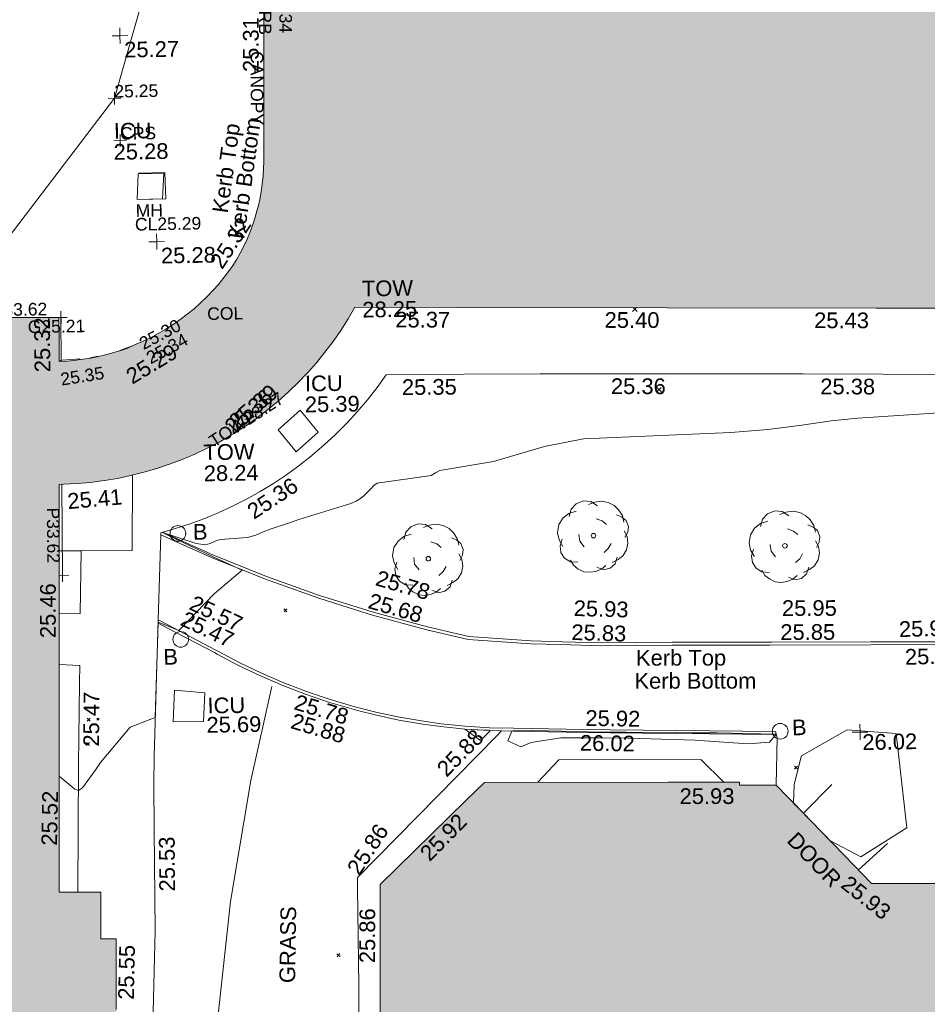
# Model space of a CAD drawing. Header units: millimetres. Extents: x -287732 to 520720, y -88450 to 287754.
# Tile 153 of 256: x -194533 to -172852, y 135053 to 158575. Entities that reach past the tile are written whole.
import ezdxf

# ---------------------------------------------------------------- set-up
doc = ezdxf.new("R2010")
doc.units = ezdxf.units.MM
doc.linetypes.add('IMPORT-DASHED _2_', pattern=[750, 500, -250])
doc.linetypes.add('IMPORT-UG_ELEC_STREET LIGHTING_QLB2 _2_', pattern=[2700, 1500, -300, 0, -250, 150, -300, 0, -200])
for name, color, linetype, lineweight, true_color in [('00_TOPO_FURN_BOLLARD', 7, 'Continuous', 9, 0x666666), ('00_TOPO_KERB_BOTTOM', 1, 'Continuous', 9, 0xff0000), ('00_TOPO_KERB_TOP', 7, 'Continuous', 9, 0xa500a5), ('00_TOPO_LEVEL_SPOT', 7, 'Continuous', 9, 0x666666), ('00_TOPO_SERV_IC', 5, 'Continuous', 9, 0x0000ff), ('00_TOPO_TOP_OF_WALL', 7, 'Continuous', 9, 0x666666), ('00_TOPO_TREE', 7, 'Continuous', 9, 0x666666), ('00_TOPO_WALL', 7, 'Continuous', 9, 0x7c00a5), ('00_UAV_BUILDING_HATCH', 7, 'Continuous', 9, 0x999999), ('00_UAV_BUILDING_OUTLINE', 5, 'Continuous', 9, 0x0000ff), ('00_UAV_CONCRETE', 9, 'Continuous', 9, 0x808080), ('00_UAV_FENCE', 7, 'Continuous', 9, 0x264c2f), ('00_UAV_FORM_LINES', 7, 'Continuous', 9, 0x666666), ('00_UAV_FURN_BOLLARD', 7, 'Continuous', 9, 0xff9f7f), ('00_UAV_INT_DOOR', 7, 'Continuous', 9, 0x7f4f3f), ('00_UAV_KERB_BOTTOM', 1, 'Continuous', 9, 0xff0000), ('00_UAV_KERB_TOP', 7, 'Continuous', 9, 0xa500a5), ('00_UAV_LEVEL_SPOT', 7, 'Continuous', 9, 0x666666), ('00_UAV_SERV_IC', 5, 'Continuous', 9, 0x0000ff), ('01_DTM_CONTOUR_MNR', 7, 'Continuous', 9, 0xa5a552), ('12333-PUM-2D-U-0001-C01 - Rev2_REVIT IMPORT_dwg', 7, 'Continuous', 9, 0x767676), ('A_RHA_Line', 7, 'Continuous', 9, 0x00a600), ('BUILDING_CANOPY', 7, 'IMPORT-DASHED _2_', 9, 0x0000a5), ('BUILDING_CANOPY_TXT', 7, 'Continuous', 9, 0x0000a5), ('COLUMN_TXT', 7, 'Continuous', 9, 0xa500a5), ('CONTOURS_MINOR', 7, 'Continuous', 9, 0x00a5a5), ('GULLY_LVL', 7, 'Continuous', 9, 0x7fbfff), ('KERB_BOTTOM_LVL', 7, 'Continuous', 9, 0x0000a5), ('KERB_BOTTOM_TXT', 7, 'Continuous', 9, 0x0000a5), ('KERB_TOP_LVL', 2, 'Continuous', 9, 0xffff00), ('MANHOLES', 7, 'Continuous', 9, 0xa50000), ('MANHOLES_LVL', 7, 'Continuous', 9, 0xa50000), ('MANHOLES_TXT', 7, 'Continuous', 9, 0xa50000), ('SPOT_HEIGHTS_LVL', 7, 'Continuous', 9, 0x00a500), ('TOP_OF_WALL_LEVEL_TXT', 7, 'Continuous', 9, 0xa500a5)]:
    doc.layers.add(name, color=color, linetype=linetype, lineweight=lineweight, true_color=true_color)
for name, color, linetype, lineweight in [('00_UAV_SURFACE', 7, 'Continuous', 9), ('00_UAV_SURVEY_TEXT', 7, 'Continuous', 9), ('A_RHA_Detail', 7, 'Continuous', 9), ('CHANGE_OF_SURFACE_LVL', 7, 'Continuous', 9), ('GEN-TEXT', 7, 'Continuous', 9), ('PARAPET', 7, 'Continuous', 9), ('PARAPET_LVL', 7, 'Continuous', 9), ('Text', 7, 'Continuous', 9), ('TEXT_TXT', 7, 'Continuous', 9)]:
    doc.layers.add(name, color=color, linetype=linetype, lineweight=lineweight)
doc.styles.add('Arial_3', font='arial.ttf', dxfattribs={"height": 300})
doc.styles.add('Swis721 Lt BT_2', font='swissl.ttf', dxfattribs={"height": 375})

# ---------------------------------------------------------------- blocks, each defined once
blk = doc.blocks.new('12333-PUM-2D-U-0001-C01 - Rev2_REVIT IMPORT_dwg_MM-2077200-Site Location Plan Proposed')
at = {"layer": '00_TOPO_LEVEL_SPOT', "color": 254, "true_color": 0xcccccc, "flags": 128}
for points in [[(0, -500), (0, 0), (-500, 0)], [(500, 0), (0, 0), (0, 500)]]:
    blk.add_lwpolyline(points, dxfattribs=at)
blk = doc.blocks.new('12333-PUM-2D-U-0001-C01 - Rev2_REVIT IMPORT_dwg_MSL_Bollard_2-2077239-Site Location Plan Proposed')
at = {"layer": '00_TOPO_FURN_BOLLARD', "color": 254, "true_color": 0xcccccc}
blk.add_circle((0, 0), 62.5, dxfattribs=at)
blk = doc.blocks.new('12333-PUM-2D-U-0001-C01 - Rev2_REVIT IMPORT_dwg_CONIFEROUS_TREE-2077251-Site Location Plan Proposed')
at = {"layer": '00_TOPO_TREE', "color": 254, "true_color": 0xcccccc, "flags": 128}
for points in [[(-1889, 1546), (-1718, 2118), (-1317, 2519), (-744, 2748), (-172, 2691), (344, 2347)], [(-344, 2462), (115, 2634), (687, 2691), (1202, 2576), (1660, 2347), (2004, 2004), (2290, 1546), (2405, 1031)], [(-2405, -802), (-2691, -286), (-2805, 286), (-2691, 916), (-2347, 1431), (-1889, 1775), (-1317, 1947)], [(1832, 1603), (2233, 1431), (2576, 1145), (2748, 687), (2691, 229), (2462, -172)], [(229, 1317), (687, 1145), (1031, 859)], [(-744, -859), (-1088, -401), (-1145, 115)], [(2405, 344), (2634, -115), (2691, -630), (2576, -1145), (2290, -1603), (1889, -1889), (1431, -2118)], [(-1260, -2061), (-1832, -2004), (-2290, -1718), (-2576, -1260), (-2634, -744), (-2462, -229)], [(1374, -630), (1145, -1031), (802, -1317)], [(916, -2347), (573, -2634), (115, -2805), (-344, -2863), (-802, -2805), (-1260, -2576), (-1603, -2290), (-1832, -1889)], [(1832, -1718), (1660, -2233), (1260, -2576), (744, -2691), (229, -2462)]]:
    blk.add_lwpolyline(points, dxfattribs=at)
at = {"layer": '00_TOPO_TREE', "color": 254, "true_color": 0xcccccc}
blk.add_circle((0, 0), 177, dxfattribs=at)
blk = doc.blocks.new('12333-PUM-2D-U-0001-C01 - Rev2_REVIT IMPORT_dwg_UAV-2077255-Site Location Plan Proposed')
at = {"layer": '00_UAV_LEVEL_SPOT', "color": 254, "true_color": 0xcccccc, "flags": 128}
for points in [[(0, -500), (0, 0), (-500, 0)], [(500, 0), (0, 0), (0, 500)]]:
    blk.add_lwpolyline(points, dxfattribs=at)
blk = doc.blocks.new('12333-PUM-2D-U-0001-C01 - Rev2_REVIT IMPORT_dwg_MGS62954_T2_Galway_ITM_3d_Rev1-2077680-Site Location Plan Proposed')
at = {"layer": '00_UAV_BUILDING_HATCH', "true_color": 0xcccccc}
h = blk.add_hatch(dxfattribs=at)
h.set_pattern_fill('FP_1', color=254, style=0, pattern_type=2)
h.set_pattern_definition([(45, (0, 0), (-441.94173824, 441.94173824), [])])
h.paths.add_polyline_path([(533711881, 725709277), (533712132, 725709329), (533712526, 725709435), (533712675, 725709485), (533712616, 725709472), (533712258, 725709363), (533711925, 725709286)])
at = {"layer": '00_TOPO_SERV_IC', "color": 254, "true_color": 0xcccccc}
for p, q in [((533712992, 725713636), (533712953, 725713027)), ((533712992, 725713636), (533713601, 725713636)), ((533713601, 725713636), (533713563, 725713027)), ((533712953, 725713027), (533713563, 725713027))]:
    blk.add_line(p, q, dxfattribs=at)
at = {"layer": '00_UAV_CONCRETE', "color": 254, "true_color": 0xcccccc, "flags": 128}
for points in [[(533735148, 725708447), (533730694, 725708540), (533728791, 725708579), (533725695, 725708637), (533722505, 725708696), (533720696, 725708713), (533718832, 725708731), (533718607, 725708432), (533718371, 725708143), (533718124, 725707862), (533717866, 725707592), (533717598, 725707332), (533717319, 725707083), (533717031, 725706845), (533717010, 725706828), (533716712, 725706602), (533716614, 725706534), (533716406, 725706388), (533716091, 725706187), (533715769, 725705998), (533715439, 725705821), (533715103, 725705658), (533714761, 725705508), (533714413, 725705371), (533714060, 725705249), (533713702, 725705140), (533713381, 725705055), (533713379, 725705006)], [(533710917, 725703157), (533711421, 725703157), (533711468, 725704658), (533710943, 725704662)], [(533713283, 725702974), (533713129, 725699712), (533713112, 725699050), (533713101, 725697979), (533713077, 725695549), (533712969, 725692981), (533712888, 725691074), (533712859, 725688898), (533712862, 725687986), (533712864, 725687345)], [(533711249, 725696507), (533711320, 725699544), (533711377, 725701505), (533711388, 725701919), (533710897, 725701951)], [(533712864, 725687345), (533713713, 725687170), (533715111, 725686112), (533715907, 725686119), (533715959, 725687698), (533716023, 725689703), (533717134, 725690872), (533717875, 725690849), (533717883, 725691487), (533717920, 725694161), (533717930, 725696486), (533717932, 725696739), (533721318, 725700066), (533721433, 725700179)], [(533726725, 725698861), (533726187, 725699410), (533722795, 725699465), (533722281, 725698937)]]:
    blk.add_lwpolyline(points, dxfattribs=at)
at = {"layer": '00_UAV_FENCE', "color": 254, "true_color": 0xcccccc}
for p, q in [((533728615, 725698089), (533729301, 725698762)), ((533730609, 725697331), (533729904, 725696711))]:
    blk.add_line(p, q, dxfattribs=at)
at = {"layer": '00_UAV_FORM_LINES', "color": 254, "true_color": 0xcccccc, "flags": 128}
blk.add_lwpolyline([(533714237, 725686773), (533714214, 725689546), (533714340, 725691837), (533714890, 725696217), (533715430, 725699103), (533715967, 725701334)], dxfattribs=at)
at = {"layer": '00_UAV_KERB_BOTTOM', "color": 254, "true_color": 0xcccccc, "flags": 128}
for points in [[(533713379, 725705006), (533714598, 725704433), (533714622, 725704422), (533715863, 725703899), (533717124, 725703424), (533718001, 725703133), (533718402, 725703000), (533719697, 725702625), (533720681, 725702377), (533722175, 725702250), (533722883, 725702216), (533723861, 725702169), (533725549, 725702154), (533725631, 725702155), (533727881, 725702119), (533730289, 725702082), (533732881, 725702041), (533733584, 725702030), (533735803, 725699739)], [(533727978, 725700050), (533724029, 725700160), (533722980, 725700195), (533721724, 725700237), (533721147, 725700261), (533720572, 725700307), (533719998, 725700376), (533719573, 725700442), (533719006, 725700550), (533718443, 725700680), (533718036, 725700792), (533717886, 725700832), (533717336, 725701006), (533716793, 725701202), (533716257, 725701418), (533715731, 725701656), (533715214, 725701914), (533714708, 725702192), (533714644, 725702229), (533713507, 725702851), (533713283, 725702974)]]:
    blk.add_lwpolyline(points, dxfattribs=at)
at = {"layer": '00_UAV_KERB_TOP', "color": 254, "true_color": 0xcccccc, "flags": 128}
for points in [[(533713418, 725705065), (533714627, 725704497), (533714650, 725704487), (533715889, 725703964), (533717147, 725703490), (533718041, 725703193), (533718423, 725703066), (533719715, 725702693), (533720692, 725702447), (533722180, 725702320), (533722924, 725702284), (533723863, 725702239), (533725549, 725702224), (533725632, 725702225), (533727923, 725702189), (533730291, 725702152), (533732922, 725702110), (533733615, 725702099), (533735854, 725699787)], [(533727976, 725699980), (533724027, 725700090), (533722978, 725700125), (533721721, 725700167), (533721143, 725700191), (533720565, 725700238), (533719989, 725700307), (533719561, 725700373), (533718991, 725700482), (533718426, 725700612), (533718033, 725700720), (533717867, 725700765), (533717313, 725700940), (533716768, 725701136), (533716230, 725701354), (533715701, 725701593), (533715182, 725701852), (533714674, 725702131), (533714610, 725702168), (533713502, 725702774), (533713279, 725702896)]]:
    blk.add_lwpolyline(points, dxfattribs=at)
at = {"layer": '00_UAV_SERV_IC', "color": 254, "true_color": 0xcccccc}
for p, q in [((533716230, 725707464), (533716763, 725707921)), ((533716763, 725707921), (533717183, 725707388)), ((533716230, 725707464), (533716649, 725706931)), ((533717183, 725707388), (533716649, 725706931)), ((533713601, 725700530), (533713639, 725701292)), ((533713639, 725701292), (533714363, 725701216)), ((533714363, 725701216), (533714325, 725700530)), ((533713601, 725700530), (533714325, 725700530))]:
    blk.add_line(p, q, dxfattribs=at)
at = {"layer": '00_UAV_SURFACE', "color": 254, "true_color": 0xcccccc}
blk.add_line((533713379, 725705006), (533713283, 725702974), dxfattribs=at)
at = {"layer": '00_UAV_SURFACE', "color": 254, "true_color": 0xcccccc, "flags": 128}
for points in [[(533711468, 725704658), (533712693, 725704646), (533712725, 725706441)], [(533727975, 725698773), (533728016, 725699910), (533727978, 725700050)]]:
    blk.add_lwpolyline(points, dxfattribs=at)
at = {"layer": '01_DTM_CONTOUR_MNR', "color": 254, "true_color": 0xcccccc, "flags": 128}
for points in [[(533710851, 725699280), (533711221, 725698963), (533711310, 725698930), (533711407, 725698991), (533711730, 725699428), (533711848, 725699590), (533712569, 725700423), (533713170, 725700640), (533713280, 725702918), (533713770, 725702710), (533714628, 725703570), (533715310, 725704130), (533714634, 725704453), (533713518, 725705008), (533713418, 725705058), (533714217, 725704784), (533714443, 725704746), (533714559, 725704779), (533714672, 725704828), (533714688, 725704839), (533714795, 725704867), (533715450, 725704908), (533715649, 725704957), (533715827, 725705030), (533715992, 725705093), (533716462, 725705241), (533716684, 725705315), (533717933, 725705676), (533718059, 725705724), (533718163, 725705791), (533718250, 725705863), (533718334, 725705938), (533718415, 725706017), (533718491, 725706096), (533718569, 725706145), (533719859, 725706312), (533719969, 725706372), (533720068, 725706424), (533721353, 725706616), (533722578, 725706955), (533723512, 725707119), (533727040, 725707210), (533727921, 725707264), (533728737, 725707357), (533729440, 725707448), (533730076, 725707501), (533734561, 725707718)], [(533728379, 725698341), (533728406, 725698767), (533728575, 725699412), (533728589, 725699455), (533729688, 725700061), (533730858, 725699951), (533731075, 725697697), (533729964, 725697024), (533729246, 725697414), (533729251, 725697412), (533728379, 725698342)]]:
    blk.add_lwpolyline(points, dxfattribs=at)
for points in [[(533721057, 725700207), (533721141, 725700200), (533721161, 725700189), (533720926, 725699960), (533720560, 725700240)], [(533727980, 725699991), (533727985, 725699971), (533727835, 725699796), (533727323, 725699771), (533726050, 725699875), (533724459, 725699955), (533723799, 725699975), (533722853, 725699989), (533722143, 725699893), (533721893, 725699791), (533721586, 725699942), (533721685, 725700171), (533721720, 725700180), (533722533, 725700162), (533722873, 725700149), (533723807, 725700111), (533724030, 725700103), (533724413, 725700094), (533726000, 725700057), (533726580, 725700043)]]:
    blk.add_lwpolyline(points, close=True, dxfattribs=at)
for name, p, xscale, yscale, zscale in [('12333-PUM-2D-U-0001-C01 - Rev2_REVIT IMPORT_dwg_MM-2077200-Site Location Plan Proposed', (533712613, 725716942), 0.375, 0.375, 0.375), ('12333-PUM-2D-U-0001-C01 - Rev2_REVIT IMPORT_dwg_MM-2077200-Site Location Plan Proposed', (533713405, 725712008), 0.375, 0.375, 0.375), ('12333-PUM-2D-U-0001-C01 - Rev2_REVIT IMPORT_dwg_CONIFEROUS_TREE-2077251-Site Location Plan Proposed', (533723714, 725704803), 0.3048, 0.3048, 0.3048), ('12333-PUM-2D-U-0001-C01 - Rev2_REVIT IMPORT_dwg_CONIFEROUS_TREE-2077251-Site Location Plan Proposed', (533728282, 725704483), 0.3048, 0.3048, 0.3048), ('12333-PUM-2D-U-0001-C01 - Rev2_REVIT IMPORT_dwg_MSL_Bollard_2-2077239-Site Location Plan Proposed', (533713788, 725705031), 3, 3, 3), ('12333-PUM-2D-U-0001-C01 - Rev2_REVIT IMPORT_dwg_CONIFEROUS_TREE-2077251-Site Location Plan Proposed', (533719760, 725704322), 0.3048, 0.3048, 0.3048), ('12333-PUM-2D-U-0001-C01 - Rev2_REVIT IMPORT_dwg_MSL_Bollard_2-2077239-Site Location Plan Proposed', (533713812, 725702499), 3, 3, 3), ('12333-PUM-2D-U-0001-C01 - Rev2_REVIT IMPORT_dwg_MSL_Bollard_2-2077239-Site Location Plan Proposed', (533728092, 725700054), 3, 3, 3), ('12333-PUM-2D-U-0001-C01 - Rev2_REVIT IMPORT_dwg_UAV-2077255-Site Location Plan Proposed', (533730000, 725700000), 0.375, 0.375, 0.375)]:
    blk.add_blockref(name, p, dxfattribs=dict(xscale=xscale, yscale=yscale, zscale=zscale))
at = {"layer": '00_TOPO_KERB_BOTTOM', "color": 251, "true_color": 0x666666, "char_height": 375, "attachment_point": 1, "line_spacing_factor": 1.005062, "style": 'Swis721 Lt BT_2'}
for s, insert, width, rotation in [('Kerb Bottom', (533715120, 725712077), 3414.46, 81.0451), ('25.29', (533712572, 725708926), 1495.9, 30.0645)]:
    blk.add_mtext(s, dxfattribs=dict(at, insert=insert, width=width, rotation=rotation))
at = {"layer": '00_TOPO_KERB_TOP', "color": 251, "true_color": 0x666666, "insert": (533714740, 725712703), "char_height": 375, "width": 2493.17, "attachment_point": 1, "rotation": 81.0451, "line_spacing_factor": 1.005062, "style": 'Swis721 Lt BT_2'}
blk.add_mtext('Kerb Top', dxfattribs=at)
at = {"layer": '00_TOPO_LEVEL_SPOT', "char_height": 375, "width": 1495.9, "attachment_point": 1, "line_spacing_factor": 1.005062, "style": 'Swis721 Lt BT_2'}
for s, insert in [('25.27', (533712708, 725716795)), ('25.28', (533713500, 725711861))]:
    blk.add_mtext(s, dxfattribs=dict(at, insert=insert))
at = {"layer": '00_TOPO_SERV_IC', "color": 251, "true_color": 0x666666, "char_height": 375, "attachment_point": 1, "line_spacing_factor": 1.005062, "style": 'Swis721 Lt BT_2'}
for s, insert, width in [('ICU', (533712426, 725714858), 1021.01), ('25.28', (533712412, 725714358), 1495.9)]:
    blk.add_mtext(s, dxfattribs=dict(at, insert=insert, width=width))
at = {"layer": '00_TOPO_TOP_OF_WALL', "char_height": 375, "attachment_point": 1, "line_spacing_factor": 1.005062, "style": 'Swis721 Lt BT_2'}
for s, insert, width in [('TOW', (533718286, 725710988), 1343.94), ('28.25', (533718286, 725710485), 1495.9), ('TOW', (533714431, 725707143), 1343.94), ('28.24', (533714431, 725706640), 1495.9)]:
    blk.add_mtext(s, dxfattribs=dict(at, insert=insert, width=width))
at = {"layer": '00_TOPO_WALL', "color": 251, "true_color": 0x666666, "insert": (533714909, 725707640), "char_height": 375, "width": 1495.9, "attachment_point": 1, "rotation": 39.836, "line_spacing_factor": 1.005062, "style": 'Swis721 Lt BT_2'}
blk.add_mtext('25.36', dxfattribs=at)
at = {"layer": '00_UAV_BUILDING_OUTLINE', "color": 251, "true_color": 0x666666, "char_height": 375, "width": 1495.9, "attachment_point": 1, "line_spacing_factor": 1.005062, "style": 'Swis721 Lt BT_2'}
for s, insert, rotation in [('25.31', (533715536, 725716025), 89.0507), ('25.32', (533714644, 725711510), 55.8804), ('25.37', (533719075, 725710235), 358.9066), ('25.32', (533710434, 725708940), 89.5605), ('25.40', (533724073, 725710139), 358.9066), ('25.43', (533729077, 725710044), 358.9066), ('25.39', (533715015, 725707764), 38.7924), ('25.41', (533711150, 725706031), 4.045), ('25.46', (533710453, 725702588), 89.0222), ('25.52', (533710396, 725697634), 87.9347), ('25.93', (533725665, 725698734), 359.0222), ('25.92', (533719403, 725697338), 44.4982), ('25.93', (533729687, 725696608), 320.5871), ('25.86', (533717946, 725694691), 89.0222), ('25.55', (533712166, 725693921), 87.7431)]:
    blk.add_mtext(s, dxfattribs=dict(at, insert=insert, rotation=rotation))
at = {"layer": '00_UAV_CONCRETE', "color": 251, "true_color": 0x666666, "char_height": 375, "width": 1495.9, "attachment_point": 1, "line_spacing_factor": 1.005062, "style": 'Swis721 Lt BT_2'}
for s, insert, rotation in [('25.35', (533719202, 725708619), 359.454), ('25.36', (533724196, 725708555), 358.9337), ('25.38', (533729197, 725708462), 358.8105), ('25.36', (533715409, 725705639), 32.3993), ('25.47', (533711442, 725699979), 88.79), ('25.88', (533719841, 725699348), 44.4912), ('25.86', (533717664, 725696973), 55.4833), ('25.53', (533713196, 725696486), 89.4359)]:
    blk.add_mtext(s, dxfattribs=dict(at, insert=insert, rotation=rotation))
at = {"layer": '00_UAV_FURN_BOLLARD', "color": 251, "true_color": 0x666666, "char_height": 375, "width": 398.91, "attachment_point": 1, "line_spacing_factor": 1.005062, "style": 'Swis721 Lt BT_2'}
for insert in [(533714148, 725705248), (533713389, 725702275), (533728375, 725700328)]:
    blk.add_mtext('B', dxfattribs=dict(at, insert=insert))
at = {"layer": '00_UAV_INT_DOOR', "color": 251, "true_color": 0x666666, "insert": (533728457, 725697677), "char_height": 375, "width": 1790.33, "attachment_point": 1, "rotation": 313.0361, "line_spacing_factor": 1.005062, "style": 'Swis721 Lt BT_2'}
blk.add_mtext('DOOR', dxfattribs=at)
at = {"layer": '00_UAV_KERB_BOTTOM', "color": 251, "true_color": 0x666666, "char_height": 375, "attachment_point": 1, "line_spacing_factor": 1.005062, "style": 'Swis721 Lt BT_2'}
for s, insert, width, rotation in [('25.68', (533718385, 725703533), 1495.9, 342.9216), ('25.47', (533713949, 725703186), 1495.9, 333.877), ('25.83', (533723156, 725702698), 1495.9, 357.2916), ('25.85', (533728139, 725702611), 1495.9, 359.1021), ('25.89', (533731100, 725701965), 1495.9, 0.5653), ('Kerb Bottom', (533724635, 725701507), 3414.46, 359.0431), ('25.78', (533716579, 725701145), 1495.9, 342.2157), ('25.92', (533723452, 725700641), 1495.9, 358.0867)]:
    blk.add_mtext(s, dxfattribs=dict(at, insert=insert, width=width, rotation=rotation))
at = {"layer": '00_UAV_KERB_TOP', "color": 251, "true_color": 0x666666, "char_height": 375, "attachment_point": 1, "line_spacing_factor": 1.005062, "style": 'Swis721 Lt BT_2'}
for s, insert, width, rotation in [('25.78', (533718572, 725704075), 1495.9, 342.9669), ('25.57', (533714165, 725703561), 1495.9, 333.9385), ('25.93', (533723220, 725703270), 1495.9, 357.3799), ('25.95', (533728188, 725703183), 1495.9, 359.1021), ('25.99', (533730968, 725702630), 1495.9, 0.5653), ('Kerb Top', (533724681, 725702057), 2493.17, 359.0431), ('25.88', (533716491, 725700697), 1495.9, 342.3032), ('26.02', (533723310, 725700050), 1495.9, 358.0867)]:
    blk.add_mtext(s, dxfattribs=dict(at, insert=insert, width=width, rotation=rotation))
at = {"layer": '00_UAV_LEVEL_SPOT', "insert": (533730048, 725699947), "char_height": 375, "width": 1495.9, "attachment_point": 1, "line_spacing_factor": 1.005062, "style": 'Swis721 Lt BT_2'}
blk.add_mtext('26.02', dxfattribs=at)
at = {"layer": '00_UAV_SERV_IC', "color": 251, "true_color": 0x666666, "char_height": 375, "attachment_point": 1, "line_spacing_factor": 1.005062, "style": 'Swis721 Lt BT_2'}
for s, insert, width in [('ICU', (533716885, 725708743), 1021.01), ('25.39', (533716874, 725708245), 1495.9), ('ICU', (533714423, 725701092), 1021.01), ('25.69', (533714391, 725700633), 1495.9)]:
    blk.add_mtext(s, dxfattribs=dict(at, insert=insert, width=width))
at = {"layer": '00_UAV_SURVEY_TEXT', "color": 251, "true_color": 0x666666, "insert": (533716025, 725694251), "char_height": 375, "width": 2018.28, "attachment_point": 1, "rotation": 88.1331, "line_spacing_factor": 1.005062, "style": 'Swis721 Lt BT_2'}
blk.add_mtext('GRASS', dxfattribs=at)
blk = doc.blocks.new('12333-PUM-2D-U-0001-C01 - Rev2_REVIT IMPORT_dwg_SPOT-2077785-Site Location Plan Proposed')
at = {"layer": 'PARAPET_LVL', "color": 253, "true_color": 0xaaaaaa}
for p, q in [((-275, 0), (500, 0)), ((0, 500), (0, -500))]:
    blk.add_line(p, q, dxfattribs=at)
blk = doc.blocks.new('12333-PUM-2D-U-0001-C01 - Rev2_REVIT IMPORT_dwg_SPOT-V209-Site Location Plan Proposed')
at = {"layer": 'PARAPET_LVL', "color": 253, "true_color": 0xaaaaaa}
for p, q in [((-157, 0), (500, 0)), ((0, 500), (0, -500))]:
    blk.add_line(p, q, dxfattribs=at)
blk = doc.blocks.new('12333-PUM-2D-U-0001-C01 - Rev2_REVIT IMPORT_dwg_SPOT-2077713-Site Location Plan Proposed')
at = {"layer": 'Text', "color": 253, "true_color": 0xaaaaaa}
for p, q in [((-500, 0), (500, 0)), ((0, 500), (0, -500))]:
    blk.add_line(p, q, dxfattribs=at)
blk = doc.blocks.new('12333-PUM-2D-U-0001-C01 - Rev2_REVIT IMPORT_dwg_SPOT-2077775-Site Location Plan Proposed')
at = {"layer": 'SPOT_HEIGHTS_LVL', "color": 9, "true_color": 0xaae1aa}
for p, q in [((-500, 0), (500, 0)), ((0, 500), (0, -500))]:
    blk.add_line(p, q, dxfattribs=at)
blk = doc.blocks.new('12333-PUM-2D-U-0001-C01 - Rev2_REVIT IMPORT_dwg-1620468-Site Location Plan Proposed')
at = {"layer": 'BUILDING_CANOPY', "color": 9, "true_color": 0xaaaae1}
for p, q in [((71401, 93567), (71682, 93667)), ((71940, 93775), (71974, 93790)), ((70848, 93433), (70872, 93436))]:
    blk.add_line(p, q, dxfattribs=at)
at = {"layer": 'BUILDING_CANOPY', "color": 9, "true_color": 0xaaaae1, "flags": 128}
blk.add_lwpolyline([(69941, 93360), (70018, 93360), (70598, 93395), (70848, 93433)], dxfattribs=at)
at = {"layer": 'CONTOURS_MINOR', "color": 254, "true_color": 0xaae1e1, "flags": 128}
blk.add_lwpolyline([(68356, 95786), (71378, 99599), (72376, 102892)], dxfattribs=at)
at = {"layer": 'GEN-TEXT', "color": 253, "true_color": 0xaaaaaa}
for p, q in [((83661, 94287), (83754, 94379)), ((83767, 94287), (83673, 94381)), ((84209, 92358), (84315, 92464)), ((84315, 92358), (84209, 92464)), ((75211, 87258), (75281, 87329)), ((75281, 87258), (75211, 87329)), ((70466, 84728), (70537, 84799)), ((70537, 84728), (70466, 84799)), ((70440, 84151), (70511, 84222)), ((70511, 84151), (70440, 84222)), ((87340, 83292), (87411, 83363)), ((87411, 83292), (87340, 83363)), ((76333, 79001), (76404, 79072)), ((76404, 79001), (76333, 79072))]:
    blk.add_line(p, q, dxfattribs=at)
at = {"layer": 'MANHOLES', "color": 9, "true_color": 0xe1aaaa, "flags": 128}
for points in [[(71929, 97782), (71929, 97801), (72551, 97807)], [(72551, 97807), (72558, 97172), (71935, 97166)]]:
    blk.add_lwpolyline(points, dxfattribs=at)
at = {"layer": 'PARAPET', "color": 253, "true_color": 0xaaaaaa}
blk.add_line((69960, 90399), (69936, 88222), dxfattribs=at)
at = {"layer": 'PARAPET', "color": 253, "true_color": 0xaaaaaa, "flags": 128}
blk.add_lwpolyline([(69958, 94382), (70005, 94381), (69994, 93334)], dxfattribs=at)
blk.add_blockref('12333-PUM-2D-U-0001-C01 - Rev2_REVIT IMPORT_dwg_MGS62954_T2_Galway_ITM_3d_Rev1-2077680-Site Location Plan Proposed', (-533641080, -725615854))
at = {"xscale": 0.3, "yscale": 0.3, "zscale": 0.3}
for name, p in [('12333-PUM-2D-U-0001-C01 - Rev2_REVIT IMPORT_dwg_SPOT-2077775-Site Location Plan Proposed', (71375, 99598)), ('12333-PUM-2D-U-0001-C01 - Rev2_REVIT IMPORT_dwg_SPOT-2077713-Site Location Plan Proposed', (71493, 98589)), ('12333-PUM-2D-U-0001-C01 - Rev2_REVIT IMPORT_dwg_SPOT-V209-Site Location Plan Proposed', (70005, 94382)), ('12333-PUM-2D-U-0001-C01 - Rev2_REVIT IMPORT_dwg_SPOT-2077785-Site Location Plan Proposed', (69936, 88222))]:
    blk.add_blockref(name, p, dxfattribs=at)
at = {"layer": 'BUILDING_CANOPY_TXT', "insert": (74949, 100664), "char_height": 300, "width": 2104.54, "attachment_point": 1, "rotation": 269.0566, "line_spacing_factor": 0.941778, "style": 'Arial_3'}
blk.add_mtext('CANOPY', dxfattribs=at)
at = {"layer": 'CHANGE_OF_SURFACE_LVL', "char_height": 300, "width": 1256.11, "attachment_point": 1, "line_spacing_factor": 0.941778, "style": 'Arial_3'}
for s, insert, rotation in [('25.34', (75661, 102128), 268.9468), ('25.35', (69950, 93053), 7.9072)]:
    blk.add_mtext(s, dxfattribs=dict(at, insert=insert, rotation=rotation))
at = {"layer": 'COLUMN_TXT', "insert": (73499, 94562), "char_height": 300, "width": 1028.4, "attachment_point": 1, "line_spacing_factor": 0.941778, "style": 'Arial_3'}
blk.add_mtext('COL', dxfattribs=at)
at = {"layer": 'GULLY_LVL', "insert": (69208, 94324), "char_height": 300, "width": 1645.43, "attachment_point": 1, "line_spacing_factor": 0.941778, "style": 'Arial_3'}
blk.add_mtext('G25.21', dxfattribs=at)
at = {"layer": 'KERB_BOTTOM_LVL', "insert": (71829, 93836), "char_height": 300, "width": 1256.11, "attachment_point": 1, "rotation": 27.0911, "line_spacing_factor": 0.941778, "style": 'Arial_3'}
blk.add_mtext('25.30', dxfattribs=at)
at = {"layer": 'KERB_BOTTOM_TXT', "insert": (75171, 102187), "char_height": 300, "width": 1362.62, "attachment_point": 1, "rotation": 268.9468, "line_spacing_factor": 0.941778, "style": 'Arial_3'}
blk.add_mtext('KERB', dxfattribs=at)
at = {"layer": 'KERB_TOP_LVL', "insert": (71991, 93492), "char_height": 300, "width": 1256.11, "attachment_point": 1, "rotation": 27.0911, "line_spacing_factor": 0.941778, "style": 'Arial_3'}
blk.add_mtext('25.34', dxfattribs=at)
at = {"layer": 'MANHOLES_LVL', "insert": (71811, 96728), "char_height": 300, "width": 1895.19, "attachment_point": 1, "line_spacing_factor": 0.941778, "style": 'Arial_3'}
blk.add_mtext('CL25.29', dxfattribs=at)
at = {"layer": 'MANHOLES_TXT', "insert": (71835, 97054), "char_height": 300, "width": 774.97, "attachment_point": 1, "line_spacing_factor": 0.941778, "style": 'Arial_3'}
blk.add_mtext('MH', dxfattribs=at)
at = {"layer": 'PARAPET_LVL', "insert": (68354, 94744), "char_height": 300, "width": 1590.34, "attachment_point": 1, "line_spacing_factor": 0.941778, "style": 'Arial_3'}
blk.add_mtext('P33.62', dxfattribs=at)
at = {"layer": 'PARAPET_LVL', "insert": (69890, 89848), "char_height": 300, "width": 1590.34, "attachment_point": 1, "rotation": 269.3522, "line_spacing_factor": 0.941778, "style": 'Arial_3'}
blk.add_mtext('P33.62', dxfattribs=at)
at = {"layer": 'SPOT_HEIGHTS_LVL', "insert": (71375, 99913), "char_height": 300, "width": 1256.11, "attachment_point": 1, "line_spacing_factor": 0.941778, "style": 'Arial_3'}
blk.add_mtext('25.25', dxfattribs=at)
at = {"layer": 'TEXT_TXT', "insert": (71493, 98904), "char_height": 300, "width": 1028.4, "attachment_point": 1, "line_spacing_factor": 0.941778, "style": 'Arial_3'}
blk.add_mtext('CPS', dxfattribs=at)
at = {"layer": 'TOP_OF_WALL_LEVEL_TXT', "insert": (73452, 91456), "char_height": 300, "width": 2420.4, "attachment_point": 1, "rotation": 32.0894, "line_spacing_factor": 0.941778, "style": 'Arial_3'}
blk.add_mtext('TOW28.27', dxfattribs=at)

msp = doc.modelspace()

# ---------------------------------------------------------------- hatches: boundary and pattern name
at = {"layer": 'A_RHA_Detail', "true_color": 0xc0c0c0}
h = msp.add_hatch(color=9, dxfattribs=at)
h.paths.add_polyline_path([(-80881, -68503), (-80401, -68483), (-80401, -62985), (-24475, -63009), (-24456, -50840), (-36623, -50832), (-36623, -44229), (-50959, -44218), (-50959, -42574), (-54564, -42571), (-54566, -45054), (-92409, -45027), (-92412, -49202), (-100062, -49202), (-100052, -64853), (-86121, -64853), (-86092, -62958), (-84861, -62958), (-84855, -68240), (-80871, -68240)])
h.paths.add_polyline_path([(-137239, -68462), (-132720, -68433), (-132847, -62850), (-130455, -62917), (-130498, -61356), (-117581, -61423), (-117492, -49184), (-125137, -49178), (-125134, -45033), (-163007, -45006), (-163007, -44090), (-163124, -44090), (-163123, -42384), (-166564, -42384), (-166565, -44044), (-193158, -44025), (-193195, -62864), (-137270, -62917), (-137254, -65680)])
h.paths.add_polyline_path([(120311, -32334), (120312, -31611), (133451, -31638), (133469, -19718), (121296, -19692), (121320, -8191), (112277, -8172), (112263, -14811), (78286, -14740), (78293, -8167), (75242, -8161), (69356, -8153), (69354, -9157), (68373, -9155), (68373, -13706), (69334, -13708), (69325, -16250), (66623, -16250), (66620, -17995), (65989, -17995), (65985, -19731), (57152, -19712), (57127, -31560), (70278, -31587), (70278, -32272), (78264, -32285), (78267, -31020), (112336, -31091), (112336, -32318), (119781, -32333)])
h.paths.add_polyline_path([(7504, -1791), (15482, -674), (15484, 148), (56188, 206), (56156, 14338), (18017, 14236), (17968, 34313), (21727, 34324), (21709, 40608), (18010, 40608), (17996, 45484), (9770, 45421), (3966, 45447), (3985, 14177), (1023, 14177), (-277, 14191), (-232, 5968), (-226, 194), (553, 183), (7478, 143), (7489, -674)])
h.paths.add_polyline_path([(77756, 53), (77730, 1700), (94464, 1660), (94606, 17991), (88810, 18015), (88800, 14437), (69414, 14458), (69377, 100), (75242, 67)])
h.paths.add_polyline_path([(61252, 46454), (105775, 46473), (105768, 61853), (92285, 61853), (92309, 65784), (96107, 65768), (96060, 75209), (101085, 75072), (104988, 74765), (108404, 74364), (112009, 73787), (115645, 73050), (116891, 72762), (120209, 71893), (120865, 71704), (124136, 70670), (127436, 69481), (127820, 69395), (128274, 69332), (128732, 69307), (129190, 69320), (129645, 69372), (130095, 69461), (130535, 69588), (130963, 69751), (131376, 69950), (131771, 70182), (132163, 70461), (132496, 70742), (132821, 71065), (133117, 71414), (133384, 71787), (133617, 72179), (133817, 72591), (133983, 73018), (134112, 73458), (134204, 73907), (134258, 74362), (134273, 74820), (134251, 75277), (134190, 75731), (134091, 76179), (133955, 76617), (133783, 77041), (133576, 77450), (133336, 77840), (133064, 78209), (132762, 78554), (132432, 78872), (132077, 79161), (131698, 79420), (131300, 79646), (131094, 79746), (132146, 83110), (122788, 86283), (121604, 82800), (117096, 83871), (116842, 83526), (116121, 91222), (110238, 91274), (110194, 90435), (104988, 90486), (104973, 94310), (103746, 94310), (103840, 122852), (96365, 122932), (96350, 123952), (104556, 123902), (104607, 120249), (125503, 120134), (125662, 137657), (114480, 137699), (114382, 129150), (104644, 129188), (104578, 126217), (101184, 126159), (101265, 135959), (89967, 135989), (89928, 125824), (93631, 125841), (93581, 122932), (88697, 122905), (88679, 95739), (86378, 95739), (86378, 96178), (83280, 96201), (83274, 95736), (70170, 95733), (70166, 96272), (66675, 96257), (66655, 95756), (65785, 95756), (65888, 117471), (53473, 117488), (53434, 98570), (40649, 98570), (40610, 94406), (38854, 94410), (38849, 89464), (40612, 89518), (40665, 86258), (38372, 86306), (38370, 76901), (50938, 76944), (50923, 74599), (56485, 74589), (56485, 75195), (92465, 75233), (92646, 71767), (89811, 69363), (85313, 69361), (85313, 66907), (75210, 66903), (75210, 63816), (70819, 63816), (70819, 64253), (69457, 64253), (69456, 66902), (61303, 66899), (61305, 63970), (70500, 63970), (70500, 61853), (61246, 61849), (61252, 46656)])
h.paths.add_polyline_path([(-17153, 48569), (-17153, 60770), (-29363, 60775), (-29363, 67399), (-43507, 67405), (-43489, 69093), (-45766, 69109), (-45794, 67405), (-47272, 67404), (-47272, 66455), (-86005, 66469), (-86007, 60522), (-92663, 60522), (-92665, 50184), (-79752, 50180), (-79752, 48591), (-17158, 48569)])
h.paths.add_polyline_path([(-201056, 48629), (-138378, 48635), (-138378, 50133), (-125468, 50134), (-125469, 60566), (-132187, 60566), (-132187, 66533), (-170643, 66806), (-170643, 67739), (-200340, 67489), (-200349, 60828), (-201058, 60828), (-201057, 51102)])
h.paths.add_polyline_path([(-240052, 54769), (-239444, 54811), (-239187, 54842), (-238765, 54941), (-238382, 55122), (-237990, 55355), (-237269, 55936), (-237032, 56226), (-236793, 56569), (-236555, 57004), (-236433, 57267), (-236300, 57753), (-236251, 58017), (-236236, 58516), (-236233, 58988), (-236214, 59823), (-236364, 59821), (-236634, 60698), (-236392, 61432), (-236225, 61435), (-236202, 62638), (-232564, 62639), (-232564, 63049), (-232732, 63049), (-232860, 63458), (-232732, 63914), (-232561, 63914), (-232515, 70598), (-240629, 70599), (-240630, 72351), (-246413, 72347), (-246413, 70616), (-254450, 70619), (-254455, 70754), (-254470, 73192), (-263883, 73268), (-263902, 68261), (-263715, 68260), (-263553, 67820), (-263719, 67392), (-263914, 67392), (-263957, 58634), (-260181, 58611), (-260192, 56354), (-257185, 56339), (-257213, 57093), (-257339, 57093), (-257471, 57532), (-257339, 58062), (-257203, 58064), (-257174, 58599), (-256478, 58575), (-256478, 58789), (-256013, 58912), (-255397, 58781), (-255397, 58596), (-243810, 58586), (-243805, 58352), (-243741, 57885), (-243619, 57422), (-243424, 56944), (-243247, 56608), (-243003, 56250), (-242732, 55933), (-242372, 55603), (-242141, 55425), (-241805, 55217), (-241529, 55077), (-241101, 54917), (-240836, 54841), (-240453, 54789), (-240219, 54777)])
h.paths.add_polyline_path([(40277, 59895), (40329, 69197), (36589, 69218), (36619, 74674), (32264, 74687), (32233, 69156), (11917, 69270), (11967, 78219), (29088, 78123), (29143, 88141), (15719, 88216), (15733, 90590), (4594, 90652), (4525, 78265), (10097, 78234), (10077, 74773), (4548, 74804), (4466, 60107), (19126, 60025), (19140, 62528), (31739, 62457), (31725, 59943), (38370, 59906)])
h.paths.add_polyline_path([(-246083, 72334), (-246083, 72334), (-246208, 72334)])
h.paths.add_polyline_path([(-114575, 112178), (-114575, 112178), (-114707, 115802)])
h.paths.add_polyline_path([(-154700, 101760), (-114382, 101776), (-114382, 106927), (-113756, 106927), (-113758, 111847), (-114432, 111847), (-114432, 112178), (-114575, 112178), (-114579, 121707), (-123057, 121707), (-123069, 156453), (-119381, 156454), (-119381, 160166), (-115501, 160167), (-115503, 166207), (-132412, 166600), (-132412, 166666), (-135275, 166665), (-135275, 166628), (-135911, 166628), (-135911, 166352), (-152521, 166346), (-152518, 159143), (-150699, 159118), (-150759, 122561), (-151059, 122561), (-151061, 121302), (-154138, 121373), (-154138, 121865), (-154704, 121867), (-154689, 119352), (-154746, 119352), (-154746, 118722), (-160794, 118749), (-160794, 119411), (-163852, 119422), (-163855, 118762), (-167569, 118779), (-166635, 124395), (-166930, 124500), (-167569, 124708), (-168028, 124841), (-168631, 124991), (-169238, 125117), (-169850, 125220), (-170466, 125298), (-171089, 125352), (-171704, 125381), (-172325, 125386), (-172782, 125375), (-173402, 125337), (-174110, 125263), (-174634, 125190), (-175245, 125081), (-176047, 124896), (-176665, 124725), (-177045, 124609), (-177632, 124405), (-176665, 118819), (-177559, 118822), (-177662, 125263), (-176365, 126543), (-159462, 126320), (-157058, 128609), (-157061, 136153), (-158639, 137740), (-159352, 137740), (-161634, 140201), (-168728, 140257), (-171035, 137943), (-174184, 137943), (-176460, 140292), (-177342, 140292), (-177342, 140358), (-183429, 140356), (-185922, 137917), (-185922, 131757), (-186907, 131757), (-187725, 130810), (-187724, 127376), (-186481, 126305), (-186479, 122327), (-185176, 121059), (-180304, 121059), (-180304, 118802), (-193555, 118802), (-193555, 133118), (-192594, 133118), (-192594, 134201), (-192225, 134201), (-192226, 136615), (-192595, 136615), (-192595, 137734), (-193589, 137734), (-193589, 147475), (-193163, 147493), (-192766, 147531), (-192360, 147590), (-192200, 147617), (-191883, 147683), (-191569, 147762), (-191258, 147853), (-190829, 148002), (-190648, 148071), (-190350, 148198), (-190057, 148336), (-189770, 148486), (-189405, 148698), (-189133, 148873), (-188868, 149059), (-188610, 149255), (-188355, 149465), (-188080, 149714), (-187885, 149902), (-187546, 150266), (-187446, 150378), (-187241, 150629), (-187046, 150888), (-186862, 151154), (-186546, 151670), (-186524, 151707), (-163675, 151670), (-163688, 148134), (-157304, 148136), (-157304, 155760), (-157557, 155765), (-157556, 166678), (-187009, 166700), (-187013, 162054), (-188707, 162045), (-188706, 155022), (-188738, 154651), (-188799, 154283), (-188857, 154035), (-188966, 153679), (-189103, 153333), (-189266, 152998), (-189455, 152677), (-189645, 152421), (-189917, 152104), (-190213, 151809), (-190531, 151539), (-190869, 151294), (-191225, 151076), (-191598, 150887), (-192093, 150683), (-192519, 150562), (-192904, 150482), (-193187, 150441), (-193594, 150407), (-193595, 151460), (-205369, 151455), (-205354, 113350), (-207187, 113349), (-207184, 105991), (-205313, 105991), (-205311, 101770), (-175489, 101781), (-175489, 110890), (-154703, 110898), (-154700, 102692)])
h.paths.add_polyline_path([(193736, 113048), (208865, 114991), (208976, 114127), (216448, 115086), (216039, 118272), (232649, 120405), (233426, 114352), (240632, 115278), (239855, 121330), (256407, 123456), (257092, 118089), (264572, 119041), (261878, 138525), (259179, 138222), (259197, 137439), (254686, 136897), (255413, 131315), (240853, 129522), (239771, 137919), (240650, 138010), (240062, 142777), (239166, 142685), (237631, 151018), (266173, 154561), (271297, 142612), (276532, 144861), (274942, 148528), (302075, 160135), (300216, 164320), (301528, 164907), (300405, 167478), (299017, 166946), (295627, 174519), (294333, 177537), (287289, 174519), (289428, 169661), (272957, 162557), (271943, 164897), (267016, 162764), (268502, 159357), (265200, 157946), (226856, 153147), (227510, 148852), (228281, 141179), (227302, 141050), (227895, 136433), (228749, 136524), (229602, 128024), (217691, 126494), (217642, 126874), (215139, 126553), (215195, 126113), (215016, 126090), (214841, 127450), (192259, 124549), (193486, 114991)])
h.paths.add_polyline_path([(-78076, 117606), (-78076, 117610), (-78070, 129486), (-74723, 129478), (-74723, 125436), (-48016, 125380), (-47997, 135873), (-61198, 135902), (-74715, 135924), (-74724, 131865), (-78070, 131873), (-78063, 149550), (-58292, 149542), (-58292, 148946), (-37708, 148938), (-37703, 159740), (-44148, 159743), (-44148, 162961), (-49830, 162961), (-49831, 160632), (-78494, 160644), (-78494, 161615), (-78739, 161615), (-78692, 168188), (-90845, 168127), (-90963, 152687), (-89065, 152686), (-89080, 117610), (-78375, 117606)])
h.paths.add_polyline_path([(69255, 129236), (69260, 136168), (86068, 136131), (86009, 164703), (58790, 164724), (58790, 170119), (54460, 170122), (54457, 166153), (47042, 166159), (47041, 164669), (39173, 164675), (39173, 164079), (17015, 164095), (17002, 147267), (12660, 147267), (12654, 139138), (17031, 139135), (17025, 129935), (39191, 129919), (39191, 129258), (69014, 129236)])
h.paths.add_polyline_path([(39266, 139468), (33051, 139484), (33088, 153428), (39278, 153412), (39278, 152830), (43058, 152820), (43025, 140093), (39267, 140093)])
h.paths.add_polyline_path([(1980, 189123), (18699, 189180), (18678, 195254), (24349, 195273), (24335, 199551), (28830, 199566), (28798, 208816), (24335, 208806), (24334, 209113), (16812, 209088), (16807, 208844), (6772, 208809), (6797, 201489), (-8471, 201437), (-8471, 200429), (-11856, 200418), (-11824, 190892), (-7615, 190907), (-7615, 190171), (-4609, 190169), (-4608, 190917), (1973, 190939), (1977, 189837)])
h.paths.add_polyline_path([(-20506, 190640), (-20122, 206347), (-41550, 207015), (-41462, 210450), (-31391, 210152), (-31079, 223863), (-44305, 224231), (-44491, 211866), (-47510, 211943), (-47723, 203659), (-47076, 203635), (-47175, 199532), (-46801, 199520), (-46874, 195479), (-44600, 195425), (-44686, 192243), (-38074, 192136), (-38104, 191127), (-21538, 190669)])
h.paths.add_polyline_path([(16801, 195962), (9657, 196015), (9644, 199514), (11632, 199486), (11632, 203322), (16807, 203391), (16801, 195984)])
h.paths.add_polyline_path([(122085, 200536), (122088, 206386), (125211, 206386), (125211, 206646), (126203, 206646), (126203, 207041), (130401, 206979), (130444, 209883), (126203, 209946), (126203, 214624), (127365, 214624), (127365, 225380), (126160, 225380), (126207, 241475), (119483, 241496), (119479, 246182), (109944, 246175), (109953, 233033), (115001, 233033), (115000, 208653), (112026, 208653), (112024, 200539), (122025, 200536)])
h.paths.add_polyline_path([(30087, 200987), (38031, 201029), (38031, 202923), (38110, 202923), (38067, 208828), (38013, 208828), (38012, 209013), (30045, 208970), (30077, 202923)])
h.paths.add_polyline_path([(195986, 205662), (202897, 206052), (202677, 209946), (195766, 209555)])
h.paths.add_polyline_path([(-91652, 206393), (-79454, 206433), (-79629, 238246), (-68904, 238215), (-68919, 246313), (-68919, 246314), (-68757, 246313), (-68755, 246639), (-79620, 246651), (-79607, 247344), (-82155, 247318), (-82155, 247488), (-91641, 247473), (-91639, 246846), (-131470, 246641), (-131470, 250160), (-142857, 250177), (-142864, 246220), (-165119, 246272), (-165040, 253908), (-178677, 253930), (-178700, 238177), (-138599, 238209), (-138548, 206628), (-126647, 206572), (-126667, 234826), (-124963, 234826), (-124969, 234688), (-91596, 234664), (-91651, 207156)])
h.paths.add_polyline_path([(142124, 209114), (152768, 209127), (152745, 227013), (142101, 226999), (142122, 210583)])
h.paths.add_polyline_path([(168999, 209275), (169027, 226860), (161687, 226877), (161648, 209291), (168847, 209275)])
h.paths.add_polyline_path([(49761, 218477), (49794, 223316), (41274, 223363), (41274, 223291), (32187, 223352), (32202, 225553), (20082, 225635), (20035, 218708), (31566, 218630), (31566, 218599), (49750, 218477)])
h.paths.add_polyline_path([(162362, 234154), (162367, 241590), (135261, 241631), (135249, 234198), (160249, 234157)])
h.paths.add_polyline_path([(176459, 246710), (176516, 252173), (168884, 252253), (168935, 257069), (164355, 257117), (164296, 251512), (164417, 251511), (164368, 246837), (171460, 246762)])

# ---------------------------------------------------------------- linework, layer by layer
at = {"layer": 'A_RHA_Line', "color": 7}
for p, q in [((-188707, 162045), (-188703, 157075)), ((-188703, 157075), (-188701, 155189)), ((-188706, 155022), (-188718, 154836)), ((-188701, 155189), (-188706, 155022)), ((-188718, 154836), (-188738, 154651)), ((-188738, 154651), (-188765, 154466)), ((-188765, 154466), (-188799, 154283)), ((-188840, 154102), (-188857, 154035)), ((-188799, 154283), (-188840, 154102)), ((-188908, 153856), (-188966, 153679)), ((-188857, 154035), (-188908, 153856)), ((-188966, 153679), (-189031, 153505)), ((-189031, 153505), (-189103, 153333)), ((-189181, 153164), (-189266, 152998)), ((-189103, 153333), (-189181, 153164)), ((-189266, 152998), (-189357, 152836)), ((-189455, 152677), (-189519, 152588)), ((-189357, 152836), (-189455, 152677)), ((-189645, 152421), (-189733, 152315)), ((-189519, 152588), (-189645, 152421)), ((-189778, 152260), (-189917, 152104)), ((-189733, 152315), (-189778, 152260)), ((-190062, 151954), (-190213, 151809)), ((-189917, 152104), (-190062, 151954)), ((-190213, 151809), (-190369, 151671)), ((-190531, 151539), (-190697, 151413)), ((-190369, 151671), (-190531, 151539)), ((-186688, 151427), (-186524, 151707)), ((-186524, 151707), (-184063, 151703)), ((-184063, 151703), (-179063, 151695)), ((-179063, 151695), (-174063, 151687)), ((-174063, 151687), (-169063, 151679)), ((-193595, 151460), (-198049, 151458)), ((-193594, 150902), (-193595, 151460)), ((-190869, 151294), (-191045, 151182)), ((-190697, 151413), (-190869, 151294)), ((-186862, 151154), (-186688, 151427)), ((-191225, 151076), (-191410, 150978)), ((-191045, 151182), (-191225, 151076)), ((-187046, 150888), (-186862, 151154)), ((-193594, 150407), (-193594, 150902)), ((-191789, 150804), (-191977, 150722)), ((-191598, 150887), (-191789, 150804)), ((-191410, 150978), (-191598, 150887)), ((-187241, 150629), (-187046, 150888)), ((-192485, 150570), (-192684, 150524)), ((-192288, 150623), (-192485, 150570)), ((-192093, 150683), (-192288, 150623)), ((-191977, 150722), (-192093, 150683)), ((-187446, 150378), (-187241, 150629)), ((-193390, 150420), (-193594, 150407)), ((-193187, 150441), (-193390, 150420)), ((-193087, 150454), (-193187, 150441)), ((-192885, 150485), (-193087, 150454)), ((-192684, 150524), (-192885, 150485)), ((-187661, 150136), (-187446, 150378)), ((-187885, 149902), (-187661, 150136)), ((-188080, 149714), (-187885, 149902)), ((-188360, 149461), (-188118, 149677)), ((-188118, 149677), (-188080, 149714)), ((-188610, 149255), (-188360, 149461)), ((-188868, 149059), (-188610, 149255)), ((-189133, 148873), (-188868, 149059)), ((-189489, 148647), (-189405, 148698)), ((-189405, 148698), (-189133, 148873)), ((-190057, 148336), (-189770, 148486)), ((-189770, 148486), (-189489, 148647)), ((-190648, 148071), (-190350, 148198)), ((-190350, 148198), (-190057, 148336)), ((-191258, 147853), (-190951, 147956)), ((-190951, 147956), (-190648, 148071)), ((-191883, 147683), (-191569, 147762)), ((-191569, 147762), (-191258, 147853)), ((-193487, 147477), (-193163, 147493)), ((-193163, 147493), (-192841, 147521)), ((-192841, 147521), (-192519, 147563)), ((-192519, 147563), (-192509, 147564)), ((-192509, 147564), (-192200, 147617)), ((-192200, 147617), (-191883, 147683)), ((-193593, 147474), (-193487, 147477)), ((-193592, 143563), (-193593, 147474)), ((-193590, 138563), (-193592, 143563)), ((-183429, 140356), (-183872, 139923)), ((-179049, 140358), (-183429, 140356)), ((-177342, 140358), (-179049, 140358)), ((-177342, 140292), (-177342, 140358)), ((-176460, 140292), (-177342, 140292)), ((-174828, 138608), (-176460, 140292)), ((-183872, 139923), (-185922, 137917)), ((-193589, 137734), (-193590, 138563)), ((-174183, 137942), (-174828, 138608)), ((-185922, 137917), (-185921, 135786)), ((-171035, 137943), (-174183, 137942)), ((-192595, 137734), (-193589, 137734)), ((-192595, 136615), (-192595, 137734)), ((-192226, 136615), (-192595, 136615)), ((-192225, 134927), (-192226, 136615)), ((-185921, 135786), (-185919, 131757))]:
    msp.add_line(p, q, dxfattribs=at)

# ---------------------------------------------------------------- block references
at = {"layer": '12333-PUM-2D-U-0001-C01 - Rev2_REVIT IMPORT_dwg', "color": 254, "linetype": 'IMPORT-UG_ELEC_STREET LIGHTING_QLB2 _2_', "true_color": 0xffd4d4, "rotation": 0.9999999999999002}
msp.add_blockref('12333-PUM-2D-U-0001-C01 - Rev2_REVIT IMPORT_dwg-1620468-Site Location Plan Proposed', (-261895, 55870), dxfattribs=at)

doc.saveas('drawing.dxf')
